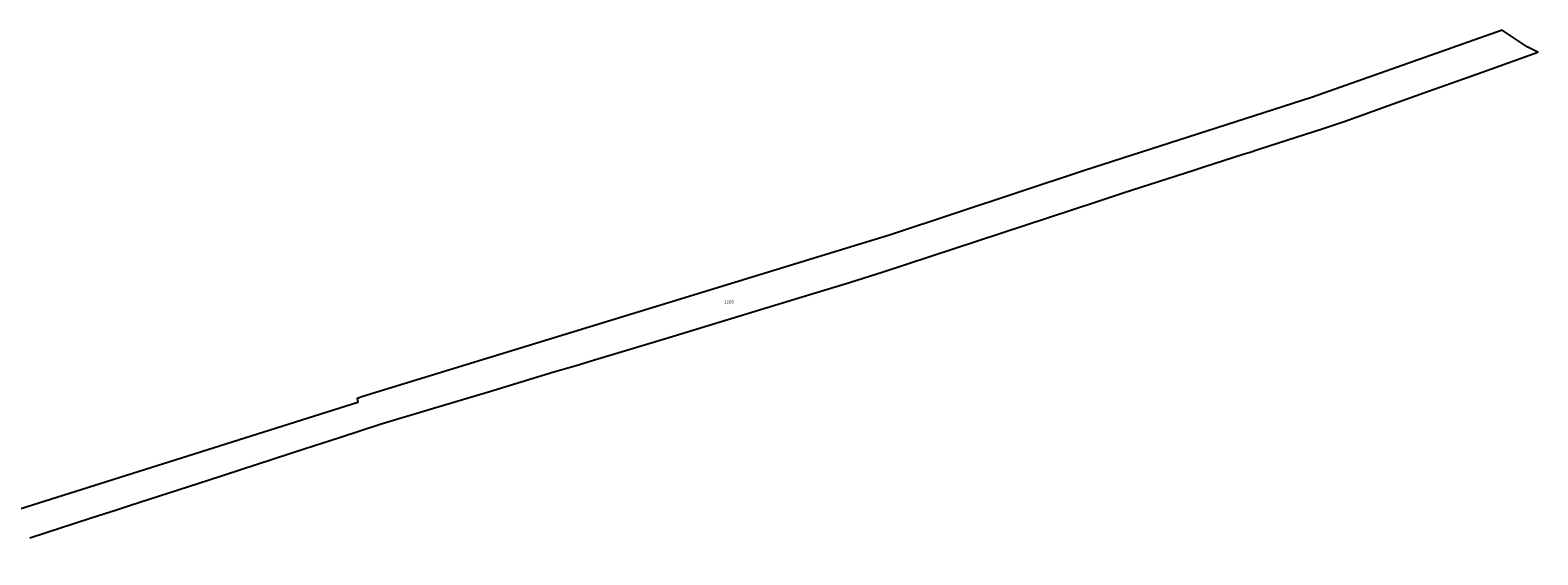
# Model space of a CAD drawing. Header units: metres. Extents: x 32338650 to 32340431, y 5701793 to 5703325.
# Tile 256 of 256: x 32339810 to 32340431, y 5703109 to 5703325. Entities that reach past the tile are written whole.
import ezdxf

# ---------------------------------------------------------------- set-up
doc = ezdxf.new("R2010")
doc.units = ezdxf.units.M
doc.header["$LTSCALE"] = 0.1
for name, color, linetype, lineweight, true_color in [('LPB-BE-Flurstück_Grenze', 7, 'Continuous', 70, 0x004c99), ('LPB-BE-Flurstück_Nummer', 7, 'Continuous', 70, 0x004c99), ('LPB-BE-Straße', 7, 'Continuous', 70, 0x004c99)]:
    doc.layers.add(name, color=color, linetype=linetype, lineweight=lineweight, true_color=true_color)
doc.styles.add('Arial (italic)', font='ariali.ttf')

msp = doc.modelspace()

# ---------------------------------------------------------------- linework, layer by layer
at = {"layer": 'LPB-BE-Flurstück_Grenze', "color": 253, "linetype": 'Continuous', "lineweight": 25, "true_color": 0xadadad, "transparency": 33554687, "flags": 128}
msp.add_lwpolyline([(32339810.114, 5703116.415), (32339834.944, 5703124.448), (32339846.08, 5703128.055), (32339851.08, 5703129.681), (32339883.384, 5703140.174), (32339923.295, 5703153.137), (32339933.661, 5703156.504), (32339937.485, 5703157.748), (32339954.672, 5703163.25), (32339974.804, 5703169.309), (32339998.745, 5703176.514), (32340025.717, 5703184.65), (32340030.51, 5703186.059), (32340035.78, 5703187.615), (32340036.258, 5703187.764), (32340041.039, 5703189.21), (32340071.179, 5703198.353), (32340102.242, 5703207.783), (32340127.891, 5703215.561), (32340147.354, 5703221.472), (32340161.175, 5703225.88), (32340248.857, 5703254.699), (32340249.679, 5703254.966), (32340259.936, 5703258.349), (32340288.962, 5703267.688), (32340290.21, 5703268.087), (32340293.06, 5703269.002), (32340309.307, 5703274.231), (32340312.167, 5703275.155), (32340314.956, 5703276.052), (32340316.194, 5703276.451), (32340342.157, 5703284.807), (32340350.805, 5703287.756), (32340356.188, 5703289.678), (32340369.118, 5703294.293), (32340385.5, 5703300.139), (32340401.863, 5703305.976), (32340411.431, 5703309.398), (32340430.515, 5703316.206), (32340426.106, 5703318.507), (32340415.898, 5703325.319), (32340356.39, 5703304.325), (32340337.359, 5703297.611), (32340243.992, 5703267.606), (32340163.722, 5703240.964), (32340151.18, 5703237.154), (32339947.119, 5703174.524), (32339944.695, 5703173.743), (32339945.058, 5703172.097), (32339746.295, 5703109.387)], dxfattribs=at)
msp.add_lwpolyline([(32339810.114, 5703116.415), (32339834.944, 5703124.448), (32339846.08, 5703128.055), (32339851.08, 5703129.681), (32339883.384, 5703140.174), (32339923.295, 5703153.137), (32339933.661, 5703156.504), (32339937.485, 5703157.748), (32339954.672, 5703163.25), (32339974.804, 5703169.309), (32339998.745, 5703176.514), (32340025.717, 5703184.65), (32340030.51, 5703186.059), (32340035.78, 5703187.615), (32340036.258, 5703187.764), (32340041.039, 5703189.21), (32340071.179, 5703198.353), (32340102.242, 5703207.783), (32340127.891, 5703215.561), (32340147.354, 5703221.472), (32340161.175, 5703225.88), (32340248.857, 5703254.699), (32340249.679, 5703254.966), (32340259.936, 5703258.349), (32340288.962, 5703267.688), (32340290.21, 5703268.087), (32340293.06, 5703269.002), (32340309.307, 5703274.231), (32340312.167, 5703275.155), (32340314.956, 5703276.052), (32340316.194, 5703276.451), (32340342.157, 5703284.807), (32340350.805, 5703287.756), (32340356.188, 5703289.678), (32340369.118, 5703294.293), (32340385.5, 5703300.139), (32340401.863, 5703305.976), (32340411.431, 5703309.398), (32340430.515, 5703316.206), (32340426.106, 5703318.507), (32340415.898, 5703325.319), (32340356.39, 5703304.325), (32340337.359, 5703297.611), (32340243.992, 5703267.606), (32340163.722, 5703240.964), (32340151.18, 5703237.154), (32339947.119, 5703174.524), (32339944.695, 5703173.743), (32339945.058, 5703172.097), (32339746.295, 5703109.387)], dxfattribs=at)
at = {"layer": 'LPB-BE-Straße', "color": 250, "linetype": 'Continuous', "lineweight": 25, "true_color": 0x333333, "transparency": 33554687, "flags": 128}
msp.add_lwpolyline([(32339810.114, 5703116.415), (32339834.944, 5703124.448), (32339846.08, 5703128.055), (32339851.08, 5703129.681), (32339883.384, 5703140.174), (32339923.295, 5703153.137), (32339933.661, 5703156.504), (32339937.485, 5703157.748), (32339954.672, 5703163.25), (32339974.804, 5703169.309), (32339998.745, 5703176.514), (32340025.717, 5703184.65), (32340030.51, 5703186.059), (32340035.78, 5703187.615), (32340036.258, 5703187.764), (32340041.039, 5703189.21), (32340071.179, 5703198.353), (32340102.242, 5703207.783), (32340127.891, 5703215.561), (32340147.354, 5703221.472), (32340161.175, 5703225.88), (32340248.857, 5703254.699), (32340249.679, 5703254.966), (32340259.936, 5703258.349), (32340288.962, 5703267.688), (32340290.21, 5703268.087), (32340293.06, 5703269.002), (32340309.307, 5703274.231), (32340312.167, 5703275.155), (32340314.956, 5703276.052), (32340316.194, 5703276.451), (32340342.157, 5703284.807), (32340350.805, 5703287.756), (32340356.188, 5703289.678), (32340369.118, 5703294.293), (32340385.5, 5703300.139), (32340401.863, 5703305.976), (32340411.431, 5703309.398), (32340430.515, 5703316.206), (32340426.106, 5703318.507), (32340415.898, 5703325.319), (32340356.39, 5703304.325), (32340337.359, 5703297.611), (32340243.992, 5703267.606), (32340163.722, 5703240.964), (32340151.18, 5703237.154), (32339947.119, 5703174.524), (32339944.695, 5703173.743), (32339945.058, 5703172.097), (32339746.295, 5703109.387)], dxfattribs=at)

# ---------------------------------------------------------------- texts
at = {"layer": 'LPB-BE-Flurstück_Nummer', "color": 252, "true_color": 0x888888, "insert": (32340097.71, 5703214.112), "char_height": 1.25, "width": 5.435625, "attachment_point": 2, "line_spacing_factor": 1.004016, "style": 'Arial (italic)'}
msp.add_mtext('1103', dxfattribs=at)
msp.add_mtext('1103', dxfattribs=at)

doc.saveas('drawing.dxf')
